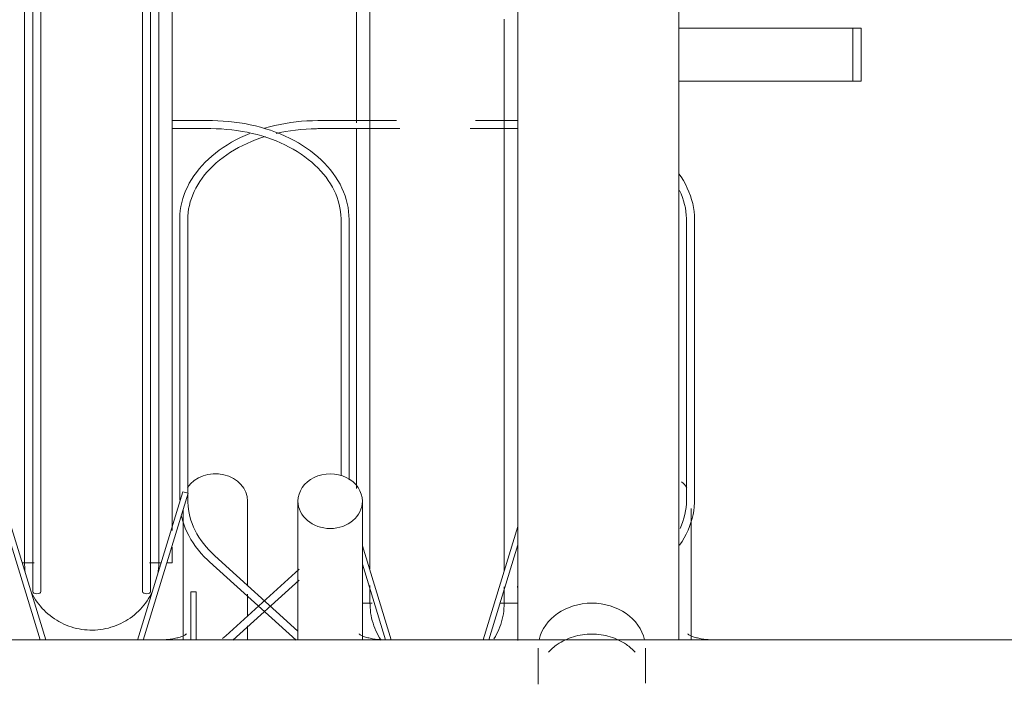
# Model space of a CAD drawing. Extents: x 50445 to 145605, y -10968 to 41989.
# Tile 141 of 256: x 89885 to 90252, y -633 to -386. Entities that reach past the tile are written whole.
import ezdxf

# ---------------------------------------------------------------- set-up
doc = ezdxf.new("R2010")
doc.units = 0
doc.header["$LTSCALE"] = 414.30304
doc.header["$MEASUREMENT"] = 0
doc.layers.add('A-EQPM', color=6, linetype='CONTINUOUS', lineweight=18)

# ---------------------------------------------------------------- blocks, each defined once
blk = doc.blocks.new('97_KA_gestapelde fietsenstalling 8 fietsen 1600x1900 - Type-V114-plotview doorsnede C C  -  1 op 100')
at = {"layer": 'A-EQPM'}
for p, q in [((8831.1, -1091.75), (8831.1, -965.77)), ((8951.13, -1056.5), (9015.91, -1056.5)), ((9015.91, -1056.5), (9019.13, -1056.5)), ((9015.91, -1076.2), (9015.91, -1056.5)), ((9019.13, -1076.2), (9019.13, -1056.5)), ((9015.91, -1076.2), (8951.13, -1076.2)), ((9019.13, -1076.2), (9015.91, -1076.2)), ((8845.94, -1090.88), (8816.72, -1090.88)), ((8891.13, -1090.88), (8875.35, -1090.88)), ((8816.72, -1093.88), (8847.25, -1093.88)), ((8831.1, -1227.85), (8831.1, -1093.89)), ((8873.44, -1093.88), (8891.13, -1093.88)), ((8765.22, -1127.74), (8765.22, -1232.24)), ((8768.22, -1229.61), (8768.22, -1127.74)), ((8953.99, -1127.74), (8953.99, -1232.24)), ((8956.99, -1232.24), (8956.99, -1127.74)), ((8768.22, -1232.24), (8768.22, -1229.98)), ((8766.5, -1235.62), (8766.5, -1284.27)), ((8790.5, -1263.97), (8790.5, -1232.56)), ((8955.7, -1284.16), (8955.7, -1235.32)), ((8891.13, -1242.01), (8878.24, -1284.18)), ((8843.96, -1284.16), (8833.28, -1249.23)), ((8880.33, -1284.18), (8891.13, -1248.85)), ((8809.28, -1280.91), (8778.32, -1252.89)), ((8776.31, -1255.12), (8808.56, -1284.31)), ((8833.28, -1256.07), (8841.87, -1284.16)), ((8891.1, -1264.2), (8891.1, -1264.72)), ((8790.5, -1275.5), (8790.5, -1267.24)), ((8833.28, -1270.58), (8836.87, -1270.58)), ((8884.49, -1270.58), (8891.1, -1270.58)), ((8790.5, -1284.29), (8790.5, -1278.94))]:
    blk.add_line(p, q, dxfattribs=at)
at = {"layer": 'A-EQPM', "flags": 128}
for points in [[(8836.1, -1050), (8836.1, -1061.65), (8836.1, -1073.14), (8836.1, -1084.47), (8836.1, -1095.6), (8836.1, -1106.52), (8836.1, -1117.22), (8836.1, -1127.68), (8836.1, -1137.88), (8836.1, -1147.8), (8836.1, -1157.43), (8836.1, -1166.75), (8836.1, -1175.76), (8836.1, -1184.42), (8836.1, -1192.74), (8836.1, -1200.7), (8836.1, -1208.27), (8836.1, -1215.46), (8836.1, -1222.26), (8836.1, -1228.64), (8836.1, -1234.6), (8836.1, -1240.13), (8836.1, -1245.22), (8836.1, -1249.86), (8836.1, -1254.05), (8836.1, -1257.78)], [(8886.1, -1258.45), (8886.1, -1255.1), (8886.1, -1251.04), (8886.1, -1246.51), (8886.1, -1241.54), (8886.1, -1236.13), (8886.1, -1230.29), (8886.1, -1224.02), (8886.1, -1217.34), (8886.1, -1210.25), (8886.1, -1202.78), (8886.1, -1194.92), (8886.1, -1186.7), (8886.1, -1178.13), (8886.1, -1169.22), (8886.1, -1159.98), (8886.1, -1150.43), (8886.1, -1140.58), (8886.1, -1130.46), (8886.1, -1120.07), (8886.1, -1109.43), (8886.1, -1098.57), (8886.1, -1087.49), (8886.1, -1076.22), (8886.1, -1064.77), (8886.1, -1053.16)], [(8816.72, -1090.88), (8814.67, -1090.91), (8812.63, -1091), (8810.6, -1091.14), (8808.58, -1091.35), (8806.57, -1091.6), (8804.57, -1091.92), (8802.6, -1092.29), (8800.64, -1092.72), (8798.72, -1093.2), (8796.81, -1093.74)], [(8791.31, -1095.67), (8789.55, -1096.41), (8787.83, -1097.21), (8786.16, -1098.05), (8784.53, -1098.95), (8782.96, -1099.88), (8781.43, -1100.87), (8779.96, -1101.89), (8778.55, -1102.96), (8777.2, -1104.07), (8775.91, -1105.22), (8774.69, -1106.41), (8773.53, -1107.63), (8772.44, -1108.88), (8771.42, -1110.17), (8770.47, -1111.49), (8769.6, -1112.83), (8768.8, -1114.21), (8768.08, -1115.6), (8767.43, -1117.02), (8766.87, -1118.45), (8766.39, -1119.91), (8765.99, -1121.37), (8765.67, -1122.85), (8765.43, -1124.34), (8765.28, -1125.84), (8765.22, -1127.34), (8765.22, -1127.74)], [(8801.17, -1095.68), (8802.69, -1095.34), (8804.57, -1094.97), (8806.48, -1094.65), (8808.4, -1094.39), (8810.33, -1094.18), (8812.28, -1094.03), (8814.23, -1093.93), (8816.19, -1093.89), (8816.72, -1093.88)], [(8768.22, -1127.74), (8768.25, -1126.41), (8768.37, -1125.08), (8768.55, -1123.76), (8768.82, -1122.44), (8769.15, -1121.13), (8769.57, -1119.83), (8770.05, -1118.53), (8770.61, -1117.25), (8771.24, -1115.99), (8771.95, -1114.74), (8772.73, -1113.51), (8773.57, -1112.3), (8774.49, -1111.12), (8775.47, -1109.95), (8776.53, -1108.82), (8777.64, -1107.71), (8778.82, -1106.64), (8780.07, -1105.59), (8781.37, -1104.59), (8782.73, -1103.61), (8784.15, -1102.68), (8785.61, -1101.78), (8787.14, -1100.93), (8788.7, -1100.12), (8790.32, -1099.35), (8791.98, -1098.63), (8793.68, -1097.96), (8795.42, -1097.34), (8797, -1096.82)], [(8956.99, -1127.74), (8956.95, -1126.24), (8956.82, -1124.75), (8956.61, -1123.26), (8956.31, -1121.77), (8955.93, -1120.3), (8955.47, -1118.85), (8954.93, -1117.4), (8954.31, -1115.98), (8953.61, -1114.58), (8952.83, -1113.2), (8951.97, -1111.85), (8951.13, -1110.64)], [(8951.43, -1116.91), (8952.01, -1118.19), (8952.51, -1119.48), (8952.95, -1120.78), (8953.3, -1122.09), (8953.59, -1123.4), (8953.79, -1124.73), (8953.93, -1126.05), (8953.99, -1127.38), (8953.99, -1127.74)], [(8778.32, -1252.89), (8777.17, -1251.8), (8776.08, -1250.69), (8775.05, -1249.54), (8774.1, -1248.37), (8773.21, -1247.17), (8772.39, -1245.95), (8771.65, -1244.72), (8770.97, -1243.46), (8770.37, -1242.19), (8769.84, -1240.9), (8769.38, -1239.61), (8769, -1238.3), (8768.7, -1236.99), (8768.47, -1235.66), (8768.31, -1234.34), (8768.23, -1233.01), (8768.22, -1232.24)], [(8951.44, -1248.9), (8952.34, -1247.56), (8953.16, -1246.2), (8953.91, -1244.81), (8954.58, -1243.4), (8955.17, -1241.97), (8955.68, -1240.52), (8956.1, -1239.06), (8956.45, -1237.58), (8956.71, -1236.1), (8956.88, -1234.61), (8956.97, -1233.11), (8956.99, -1232.24)], [(8953.99, -1232.24), (8953.95, -1233.57), (8953.84, -1234.89), (8953.65, -1236.22), (8953.39, -1237.54), (8953.05, -1238.85), (8952.64, -1240.15), (8952.15, -1241.44), (8951.59, -1242.72)], [(8765.89, -1238.2), (8766.27, -1239.68), (8766.73, -1241.13), (8767.27, -1242.57), (8767.9, -1244), (8768.6, -1245.4), (8769.37, -1246.78), (8770.23, -1248.13), (8771.16, -1249.45), (8772.16, -1250.75), (8773.23, -1252.01), (8774.37, -1253.24), (8775.58, -1254.44), (8776.31, -1255.12)], [(8836.1, -1263.97), (8836.1, -1266.14), (8836.1, -1267.97), (8836.1, -1269.32), (8836.1, -1270.18), (8836.1, -1270.56), (8836.1, -1270.58)], [(8836.1, -1270.58), (8836.1, -1270.33), (8836.1, -1269.6), (8836.1, -1268.38), (8836.1, -1266.68), (8836.1, -1265.29)], [(8886.1, -1270.58), (8886.1, -1270.33), (8886.1, -1269.6), (8886.1, -1268.38), (8886.1, -1266.68), (8886.1, -1264.5)], [(8886.1, -1266.14), (8886.1, -1267.97), (8886.1, -1269.32), (8886.1, -1270.18), (8886.1, -1270.56), (8886.1, -1270.58)], [(8836.1, -1270.18), (8836.1, -1270.56), (8836.1, -1270.58)], [(8840.21, -1284.31), (8839.68, -1283.46), (8839.18, -1282.6), (8838.72, -1281.71), (8838.29, -1280.81), (8837.9, -1279.89), (8837.55, -1278.95), (8837.23, -1278), (8836.95, -1277.04), (8836.71, -1276.07), (8836.51, -1275.09), (8836.35, -1274.1), (8836.23, -1273.11), (8836.15, -1272.11), (8836.11, -1271.12), (8836.1, -1270.58)], [(8840.21, -1284.31), (8839.68, -1283.46), (8839.18, -1282.6), (8838.72, -1281.71), (8838.29, -1280.81), (8837.9, -1279.89), (8837.55, -1278.95), (8837.23, -1278), (8836.95, -1277.04), (8836.71, -1276.07), (8836.51, -1275.09), (8836.35, -1274.1), (8836.23, -1273.11), (8836.15, -1272.11)], [(8886.1, -1270.58), (8886.08, -1271.58), (8886.02, -1272.57), (8885.92, -1273.57), (8885.78, -1274.56), (8885.6, -1275.54), (8885.39, -1276.52), (8885.13, -1277.48), (8884.83, -1278.44), (8884.5, -1279.38), (8884.13, -1280.31), (8883.72, -1281.22), (8883.28, -1282.12), (8882.8, -1283), (8882.28, -1283.86)], [(8886.1, -1270.58), (8886.08, -1271.58), (8886.02, -1272.57), (8885.92, -1273.57), (8885.78, -1274.56), (8885.6, -1275.54), (8885.39, -1276.52), (8885.13, -1277.48), (8884.83, -1278.44), (8884.5, -1279.38), (8884.13, -1280.31), (8883.72, -1281.22), (8883.28, -1282.12), (8882.8, -1283), (8882.28, -1283.86)], [(8886.1, -1270.18), (8886.1, -1270.56), (8886.1, -1270.58)], [(8767.71, -1282.01), (8767.69, -1282.02), (8767.64, -1282.06), (8767.55, -1282.12), (8767.43, -1282.2), (8767.28, -1282.3), (8767.09, -1282.4), (8766.87, -1282.52), (8766.62, -1282.64), (8766.34, -1282.77), (8766.03, -1282.89), (8765.69, -1283.02), (8765.33, -1283.15), (8764.94, -1283.27), (8764.53, -1283.39), (8764.1, -1283.5), (8763.65, -1283.61), (8763.18, -1283.7), (8762.7, -1283.79), (8762.2, -1283.88), (8761.7, -1283.95), (8761.18, -1284.01), (8760.65, -1284.06), (8760.11, -1284.1), (8759.57, -1284.13), (8759.03, -1284.14), (8758.5, -1284.15)], [(8954.5, -1282.01), (8954.51, -1282.02), (8954.56, -1282.06), (8954.65, -1282.12), (8954.77, -1282.2), (8954.92, -1282.3), (8955.11, -1282.4), (8955.33, -1282.52), (8955.58, -1282.64), (8955.86, -1282.77), (8956.17, -1282.89), (8956.51, -1283.02), (8956.87, -1283.15), (8957.26, -1283.27), (8957.67, -1283.39), (8958.1, -1283.5), (8958.55, -1283.61), (8959.02, -1283.7), (8959.5, -1283.79), (8960, -1283.88), (8960.51, -1283.95), (8961.03, -1284.01), (8961.56, -1284.06), (8962.09, -1284.1), (8962.63, -1284.13), (8963.17, -1284.14), (8963.7, -1284.15)]]:
    blk.add_lwpolyline(points, dxfattribs=at)
at = {"layer": 'A-EQPM'}
for centre, start_param, end_param in [((8778.5, -1232.56), 0, 2.617994), ((8943.7, -1232.56), 0.523599, 0.785398)]:
    blk.add_ellipse(centre, major_axis=(12, 0), ratio=0.848048, start_param=start_param, end_param=end_param, dxfattribs=at)
blk = doc.blocks.new('97_KA_gestapelde fietsenstalling 16 fietsen 1600x2900 - Type-V124-plotview doorsnede C C  -  1 op 100')
at = {"layer": 'A-EQPM'}
for p, q in [((8710.49, -936.38), (8710.49, -1266.3)), ((8713.49, -1266.3), (8713.49, -936.38)), ((8751.37, -936.38), (8751.37, -1266.3)), ((8754.37, -1266.3), (8754.37, -936.38)), ((8762.43, -950.77), (8762.43, -1243.48)), ((8891.13, -1284.39), (8891.13, -1002)), ((8951.13, -1002), (8951.13, -1284.16)), ((8776.82, -1090.88), (8762.43, -1090.88)), ((8762.43, -1093.88), (8776.82, -1093.88)), ((8825.32, -1127.74), (8825.32, -1223.18)), ((8828.32, -1224.65), (8828.32, -1127.74)), ((8696.53, -1229.64), (8713.22, -1284.22)), ((8715.31, -1284.22), (8698.44, -1229.06)), ((8766.42, -1229.06), (8749.54, -1284.25)), ((8751.63, -1284.25), (8768.33, -1229.64)), ((8768.33, -1229.64), (8766.42, -1229.06)), ((8809.28, -1232.56), (8809.28, -1284.31)), ((8833.28, -1284.33), (8833.28, -1232.56)), ((8762.43, -1249.72), (8762.43, -1255.58)), ((8706.55, -1255.58), (8710.94, -1255.58)), ((8753.93, -1255.58), (8758.31, -1255.58)), ((8760.4, -1255.58), (8762.43, -1255.58)), ((8809.69, -1257.89), (8782.34, -1282.65)), ((8784.99, -1284.29), (8809.69, -1261.94)), ((8771.37, -1266.3), (8769.37, -1266.3)), ((8769.37, -1266.3), (8769.37, -1284.27)), ((8771.37, -1284.27), (8771.37, -1266.3)), ((8782.34, -1282.65), (8781.12, -1283.7)), ((9188.73, -1284.15), (8648.73, -1284.15)), ((8898.73, -1287.25), (8898.73, -1298.53)), ((8938.73, -1298.53), (8938.73, -1287.25))]:
    blk.add_line(p, q, dxfattribs=at)
at = {"layer": 'A-EQPM', "flags": 128}
for points in [[(8707.43, -1046.65), (8707.43, -1058.14), (8707.43, -1069.47), (8707.43, -1080.6), (8707.43, -1091.52), (8707.43, -1102.22), (8707.43, -1112.68), (8707.43, -1122.88), (8707.43, -1132.8), (8707.43, -1142.43), (8707.43, -1151.75), (8707.43, -1160.76), (8707.43, -1169.42), (8707.43, -1177.74), (8707.43, -1185.7), (8707.43, -1193.27), (8707.43, -1200.46), (8707.43, -1207.26), (8707.43, -1213.64), (8707.43, -1219.6), (8707.43, -1225.13), (8707.43, -1230.22), (8707.43, -1234.86), (8707.43, -1239.05), (8707.43, -1242.78), (8707.43, -1246.04), (8707.43, -1248.83), (8707.43, -1251.14), (8707.43, -1252.97), (8707.43, -1254.32), (8707.43, -1255.18), (8707.43, -1255.56), (8707.43, -1255.58)], [(8757.43, -1255.58), (8757.43, -1255.33), (8757.43, -1254.6), (8757.43, -1253.38), (8757.43, -1251.68), (8757.43, -1249.5), (8757.43, -1246.84), (8757.43, -1243.71), (8757.43, -1240.1), (8757.43, -1236.04), (8757.43, -1231.51), (8757.43, -1226.54), (8757.43, -1221.13), (8757.43, -1215.29), (8757.43, -1209.02), (8757.43, -1202.34), (8757.43, -1195.25), (8757.43, -1187.78), (8757.43, -1179.92), (8757.43, -1171.7), (8757.43, -1163.13), (8757.43, -1154.22), (8757.43, -1144.98), (8757.43, -1135.43), (8757.43, -1125.58), (8757.43, -1115.46), (8757.43, -1105.07), (8757.43, -1094.43), (8757.43, -1083.57), (8757.43, -1072.49), (8757.43, -1061.22), (8757.43, -1049.77)], [(8828.32, -1127.74), (8828.27, -1126.24), (8828.15, -1124.75), (8827.94, -1123.26), (8827.64, -1121.77), (8827.26, -1120.3), (8826.8, -1118.85), (8826.26, -1117.4), (8825.64, -1115.98), (8824.93, -1114.58), (8824.16, -1113.2), (8823.3, -1111.85), (8822.37, -1110.52), (8821.37, -1109.23), (8820.3, -1107.96), (8819.16, -1106.73), (8817.95, -1105.54), (8816.68, -1104.38), (8815.35, -1103.26), (8813.95, -1102.18), (8812.5, -1101.14), (8810.99, -1100.15), (8809.43, -1099.19), (8807.82, -1098.29), (8806.16, -1097.43), (8804.45, -1096.62), (8802.7, -1095.86), (8800.91, -1095.15), (8799.09, -1094.5), (8797.22, -1093.89), (8795.33, -1093.34), (8793.41, -1092.84), (8791.46, -1092.4), (8789.49, -1092.01), (8787.5, -1091.68), (8785.5, -1091.41), (8783.48, -1091.19), (8781.45, -1091.03), (8779.41, -1090.93), (8777.37, -1090.89), (8776.82, -1090.88)], [(8776.82, -1093.88), (8778.77, -1093.91), (8780.73, -1093.99), (8782.67, -1094.13), (8784.61, -1094.33), (8786.54, -1094.57), (8788.45, -1094.88), (8790.33, -1095.23), (8792.2, -1095.64), (8794.04, -1096.1), (8795.86, -1096.61), (8797.64, -1097.18), (8799.39, -1097.79), (8801.1, -1098.45), (8802.77, -1099.16), (8804.39, -1099.91), (8805.98, -1100.71), (8807.51, -1101.55), (8808.99, -1102.43), (8810.43, -1103.36), (8811.8, -1104.32), (8813.12, -1105.32), (8814.38, -1106.35), (8815.58, -1107.42), (8816.71, -1108.52), (8817.78, -1109.65), (8818.78, -1110.8), (8819.72, -1111.98), (8820.58, -1113.18), (8821.38, -1114.41), (8822.1, -1115.65), (8822.76, -1116.91), (8823.34, -1118.19), (8823.84, -1119.48), (8824.27, -1120.78), (8824.63, -1122.09), (8824.91, -1123.4), (8825.12, -1124.73), (8825.26, -1126.05), (8825.31, -1127.38), (8825.32, -1127.74)], [(8707.43, -1255.58), (8707.43, -1255.33), (8707.43, -1254.6), (8707.43, -1253.38), (8707.43, -1251.68), (8707.43, -1249.5)], [(8757.43, -1248.83), (8757.43, -1251.14), (8757.43, -1252.97), (8757.43, -1254.32), (8757.43, -1255.18), (8757.43, -1255.56), (8757.43, -1255.58)], [(8707.43, -1255.18), (8707.43, -1255.56), (8707.43, -1255.58)], [(8707.68, -1259.1), (8707.56, -1258.11), (8707.48, -1257.11), (8707.44, -1256.12), (8707.43, -1255.58)], [(8707.68, -1259.1), (8707.56, -1258.11), (8707.48, -1257.11)], [(8757.43, -1255.58), (8757.41, -1256.58), (8757.35, -1257.57), (8757.25, -1258.57), (8757.11, -1259.56)], [(8757.43, -1255.58), (8757.41, -1256.58), (8757.35, -1257.57), (8757.25, -1258.57), (8757.11, -1259.56)], [(8757.43, -1255.18), (8757.43, -1255.56), (8757.43, -1255.58)], [(8755.05, -1266.22), (8754.6, -1267.12), (8754.13, -1268), (8753.61, -1268.86), (8753.06, -1269.69), (8752.48, -1270.51), (8751.87, -1271.3), (8751.22, -1272.06), (8750.55, -1272.8), (8749.85, -1273.51), (8749.12, -1274.19), (8748.36, -1274.84), (8747.58, -1275.47), (8746.77, -1276.06), (8745.94, -1276.61), (8745.09, -1277.14), (8744.21, -1277.63), (8743.32, -1278.08), (8742.41, -1278.5), (8741.49, -1278.88), (8740.55, -1279.22), (8739.6, -1279.53), (8738.63, -1279.79), (8737.66, -1280.02), (8736.68, -1280.21), (8735.69, -1280.36), (8734.7, -1280.47), (8733.7, -1280.54), (8732.7, -1280.57), (8731.7, -1280.57), (8730.7, -1280.52), (8729.7, -1280.43), (8728.71, -1280.3), (8727.73, -1280.13), (8726.75, -1279.92), (8725.78, -1279.68), (8724.82, -1279.39), (8723.88, -1279.07), (8722.94, -1278.71), (8722.03, -1278.31), (8721.13, -1277.87), (8720.24, -1277.4), (8719.38, -1276.9), (8718.54, -1276.36), (8717.72, -1275.79), (8716.92, -1275.18), (8716.15, -1274.55), (8715.4, -1273.88), (8714.68, -1273.19), (8713.99, -1272.46), (8713.33, -1271.71), (8712.7, -1270.94), (8712.11, -1270.13), (8711.54, -1269.31), (8711.01, -1268.46), (8710.51, -1267.6), (8710.05, -1266.71)], [(8721.13, -1277.87), (8720.24, -1277.4), (8719.38, -1276.9), (8718.54, -1276.36), (8717.72, -1275.79), (8716.92, -1275.18), (8716.15, -1274.55), (8715.4, -1273.88), (8714.68, -1273.19), (8713.99, -1272.46), (8713.33, -1271.71), (8712.7, -1270.94), (8712.11, -1270.13), (8711.54, -1269.31), (8711.01, -1268.46), (8710.51, -1267.6), (8710.05, -1266.71)], [(8755.05, -1266.22), (8754.6, -1267.12), (8754.13, -1268), (8753.61, -1268.86), (8753.06, -1269.69), (8752.48, -1270.51), (8751.87, -1271.3), (8751.22, -1272.06), (8750.55, -1272.8), (8749.85, -1273.51), (8749.12, -1274.19), (8748.36, -1274.84), (8747.58, -1275.47), (8746.77, -1276.06)], [(8738.63, -1279.79), (8737.66, -1280.02), (8736.68, -1280.21), (8735.69, -1280.36), (8734.7, -1280.47), (8733.7, -1280.54), (8732.7, -1280.57), (8731.7, -1280.57), (8730.7, -1280.52), (8729.7, -1280.43), (8728.71, -1280.3), (8727.73, -1280.13), (8726.75, -1279.92), (8725.78, -1279.68), (8724.82, -1279.39), (8723.88, -1279.07), (8722.94, -1278.71), (8722.03, -1278.31)], [(8744.21, -1277.63), (8743.32, -1278.08), (8742.41, -1278.5), (8741.49, -1278.88), (8740.55, -1279.22)], [(8832.07, -1282.01), (8832.09, -1282.02), (8832.14, -1282.06), (8832.23, -1282.12), (8832.35, -1282.2), (8832.5, -1282.3), (8832.69, -1282.4), (8832.91, -1282.52), (8833.16, -1282.64), (8833.44, -1282.77), (8833.75, -1282.89), (8834.09, -1283.02), (8834.45, -1283.15), (8834.84, -1283.27), (8835.25, -1283.39), (8835.68, -1283.5), (8836.13, -1283.61), (8836.6, -1283.7), (8837.08, -1283.79), (8837.58, -1283.88), (8838.09, -1283.95), (8838.6, -1284.01), (8839.13, -1284.06), (8839.67, -1284.1), (8840.21, -1284.13), (8840.75, -1284.14), (8841.28, -1284.15)], [(8898.73, -1298.53), (8898.73, -1299.23), (8898.73, -1299.97), (8898.73, -1300.75)], [(8938.73, -1300.29), (8938.73, -1299.54), (8938.73, -1298.82), (8938.73, -1298.53)]]:
    blk.add_lwpolyline(points, dxfattribs=at)
at = {"layer": 'A-EQPM'}
for centre, major_axis, ratio, start_param, end_param in [((8821.28, -1232.56), (12, 0), 0.848048, 0, 3.141593), ((8821.28, -1232.56), (12, 0), 0.848048, 3.141593, 6.283185), ((8711.99, -1266.3), (1.5, 0), 0.486102, 3.141593, 6.283185), ((8752.87, -1266.3), (1.5, 0), 0.486102, 3.141593, 6.283185), ((8918.73, -1287.25), (20, 0), 0.836145, 1.570796, 2.954407), ((8918.73, -1287.25), (20, 0), 0.836145, 0.187186, 1.570796)]:
    blk.add_ellipse(centre, major_axis=major_axis, ratio=ratio, start_param=start_param, end_param=end_param, dxfattribs=at)
for points, knots in [([(8902.62, -1288.78), (8903.56, -1287.72), (8906.26, -1285.34), (8911.75, -1282.73), (8916.4, -1282.05), (8918.73, -1282.05)], [0.7019274, 0.7019274, 0.7019274, 0.7019274, 0.7777778, 0.8888889, 1, 1, 1, 1]), ([(8918.73, -1282.05), (8921.06, -1282.05), (8925.71, -1282.73), (8931.21, -1285.35), (8933.9, -1287.72), (8934.84, -1288.78)], [0, 0, 0, 0, 0.1111111, 0.2222222, 0.2980256, 0.2980256, 0.2980256, 0.2980256])]:
    blk.add_open_spline(points, degree=3, knots=knots, dxfattribs=at)

msp = doc.modelspace()

# ---------------------------------------------------------------- block references
at = {"layer": 'A-EQPM'}
for name in ['97_KA_gestapelde fietsenstalling 16 fietsen 1600x2900 - Type-V124-plotview doorsnede C C  -  1 op 100', '97_KA_gestapelde fietsenstalling 8 fietsen 1600x1900 - Type-V114-plotview doorsnede C C  -  1 op 100']:
    msp.add_blockref(name, (81179.52, 667.18), dxfattribs=at)

doc.saveas('drawing.dxf')
